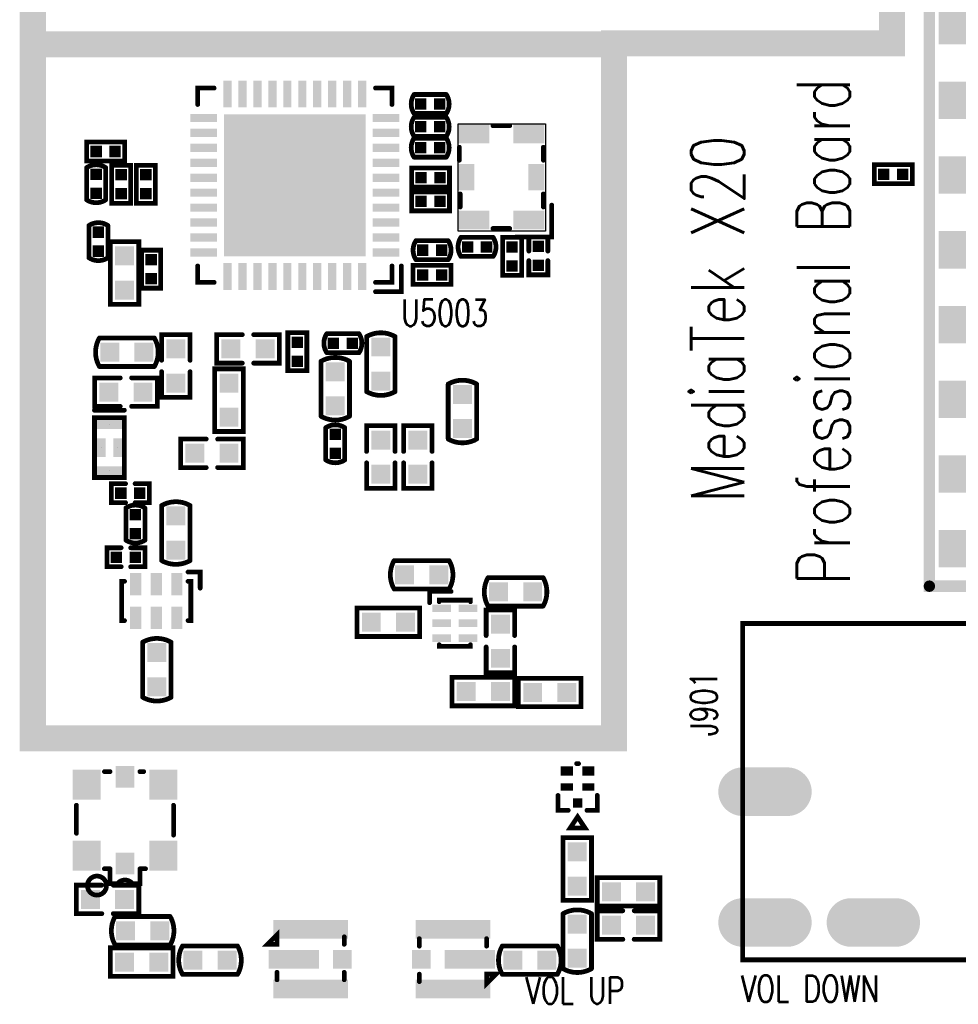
# Model space of a CAD drawing. Extents: x -1.9 to 62.2, y -5.8 to 85.1.
# Tile 3 of 13: x 22.1 to 47.3, y 7.8 to 34.2. Entities that reach past the tile are written whole.
import ezdxf

# ---------------------------------------------------------------- set-up
doc = ezdxf.new("R2010")
doc.units = 0
doc.linetypes.add('KEEPOUT_00001000$0', pattern=[2, 1, 1])
doc.layers.get('0').update_dxf_attribs({"linetype": 'CONTINUOUS'})
for name, color, linetype in [('2D_LINE_01', 96, 'CONTINUOUS'), ('DRIL_NPLTE_THRU_01', 3, 'CONTINUOUS'), ('DRIL_PLTE_THRU_01', 3, 'CONTINUOUS'), ('DRIL_SYMBOL', 254, 'CONTINUOUS'), ('KEEPOUT_01', 1, 'CONTINUOUS'), ('PADS_INNER', 96, 'CONTINUOUS'), ('PADS_TOP', 96, 'CONTINUOUS'), ('PART_TOP_2DLINE_00', 1, 'CONTINUOUS'), ('PART_TOP_2DLINE_01', 1, 'CONTINUOUS'), ('TEXT_26', 255, 'CONTINUOUS')]:
    doc.layers.add(name, color=color, linetype=linetype)
doc.styles.add('W0$1016', font='simplex', dxfattribs={"width": 0.75})
doc.styles.add('W0$1778', font='simplex', dxfattribs={"width": 0.75})

# ---------------------------------------------------------------- blocks, each defined once
blk = doc.blocks.new('SMOOTH_0$7')
at = {"const_width": 0.35}
blk.add_lwpolyline([(-0.175, 0, 1), (0.175, 0, 1)], format="xyb", close=True, dxfattribs=at)
blk = doc.blocks.new('DRAWING_142')
at = {"layer": '2D_LINE_01', "const_width": 0.7}
blk.add_lwpolyline([(0.73684, -1.5268), (0.73684, -70.2268), (16.29284, -70.2268), (16.29284, -51.6262), (23.73684, -51.6262), (23.73684, -1.5268), (0.89284, -1.5268)], dxfattribs=at)
at = {"layer": '2D_LINE_01'}
for p in [(16.29284, -51.6262), (23.73684, -51.6262), (0.73684, -70.2268), (16.29284, -70.2268)]:
    blk.add_blockref('SMOOTH_0$7', p, dxfattribs=at)
blk = doc.blocks.new('DRAWING_143')
at = {"layer": '2D_LINE_01', "const_width": 0.7}
blk.add_lwpolyline([(0, 0.03734), (-15.02534, 0.03734)], dxfattribs=at)
at = {"layer": '2D_LINE_01'}
for p in [(-15.02534, 0.03734), (0, 0.03734)]:
    blk.add_blockref('SMOOTH_0$7', p, dxfattribs=at)
blk = doc.blocks.new('KEEPOUT_1146')
at = {"layer": 'KEEPOUT_01', "linetype": 'KEEPOUT_00001000$0'}
blk.add_lwpolyline([(0, 0), (2.3368, 0), (2.3368, -2.8702), (0, -2.8702)], close=True, dxfattribs=at)
blk = doc.blocks.new('DRIL_HOLE_0')
blk.add_lwpolyline([(0, 0, 1), (0, 0, 1)], format="xyb", close=True)
blk = doc.blocks.new('PAD_0')
blk.add_lwpolyline([(0, 0, 1), (0, 0, 1)], format="xyb", close=True)
blk = doc.blocks.new('STK_TOP_94')
at = {"layer": 'DRIL_PLTE_THRU_01'}
blk.add_blockref('DRIL_HOLE_0', (0, 0), dxfattribs=at)
at = {"layer": 'PADS_INNER'}
blk.add_blockref('PAD_0', (0, 0), dxfattribs=at)
at = {"layer": 'PADS_TOP'}
blk.add_blockref('PAD_0', (0, 0), dxfattribs=at)
blk = doc.blocks.new('SYM_TOP_24')
blk.add_blockref('STK_TOP_94', (0, 0))
blk = doc.blocks.new('PART_TOP_163')
blk.add_blockref('SYM_TOP_24', (0, 0))
blk = doc.blocks.new('PART_TOP_164')
blk.add_blockref('SYM_TOP_24', (0, 0))
blk = doc.blocks.new('PART_TOP_165')
blk.add_blockref('SYM_TOP_24', (0, 0))
blk = doc.blocks.new('SMOOTH_0$127')
at = {"const_width": 0.0635}
blk.add_lwpolyline([(-0.03175, 0, 1), (0.03175, 0, 1)], format="xyb", close=True, dxfattribs=at)
blk = doc.blocks.new('PART_BODY_TOP_80')
at = {"layer": 'PART_TOP_2DLINE_01', "const_width": 0.127}
for points in [[(-0.127, 0.254), (-0.508, 0.254), (-0.508, -0.254), (-0.127, -0.254)], [(0.127, -0.254), (0.508, -0.254), (0.508, 0.254), (0.127, 0.254)]]:
    blk.add_lwpolyline(points, dxfattribs=at)
at = {"layer": 'PART_TOP_2DLINE_01'}
for p in [(-0.508, 0.254), (-0.127, 0.254), (0.127, 0.254), (0.508, 0.254), (-0.508, -0.254), (-0.127, -0.254), (0.127, -0.254), (0.508, -0.254)]:
    blk.add_blockref('SMOOTH_0$127', p, dxfattribs=at)
blk = doc.blocks.new('PAD_2')
at = {"const_width": 0.3048}
blk.add_lwpolyline([(-0.1524, 0), (0.1524, 0)], dxfattribs=at)
blk = doc.blocks.new('STK_TOP_41')
at = {"layer": 'DRIL_NPLTE_THRU_01'}
blk.add_blockref('DRIL_HOLE_0', (0, 0), dxfattribs=at)
at = {"layer": 'PADS_INNER'}
blk.add_blockref('PAD_0', (0, 0), dxfattribs=at)
at = {"layer": 'PADS_TOP'}
blk.add_blockref('PAD_2', (0, 0), dxfattribs=at)
blk = doc.blocks.new('SYM_TOP_33')
for name, p in [('PART_BODY_TOP_80', (0, 0)), ('STK_TOP_41', (-0.254, 0)), ('STK_TOP_41', (0.254, 0))]:
    blk.add_blockref(name, p)
blk = doc.blocks.new('PART_TOP_301')
blk.add_blockref('SYM_TOP_33', (0, 0))
blk = doc.blocks.new('PART_BODY_TOP_76')
at = {"layer": 'PART_TOP_2DLINE_01', "const_width": 0.127}
blk.add_lwpolyline([(0.8382, -0.381), (0.8382, 0.381), (-0.8382, 0.381), (-0.8382, -0.381)], close=True, dxfattribs=at)
at = {"layer": 'PART_TOP_2DLINE_01'}
for p in [(-0.8382, 0.381), (0.8382, 0.381), (-0.8382, -0.381), (0.8382, -0.381)]:
    blk.add_blockref('SMOOTH_0$127', p, dxfattribs=at)
blk = doc.blocks.new('PAD_7')
at = {"const_width": 0.508}
blk.add_lwpolyline([(-0.254, 0), (0.254, 0)], dxfattribs=at)
blk = doc.blocks.new('STK_TOP_33')
at = {"layer": 'DRIL_PLTE_THRU_01'}
blk.add_blockref('DRIL_HOLE_0', (0, 0), dxfattribs=at)
at = {"layer": 'PADS_INNER'}
blk.add_blockref('PAD_0', (0, 0), dxfattribs=at)
at = {"layer": 'PADS_TOP'}
blk.add_blockref('PAD_7', (0, 0), dxfattribs=at)
blk = doc.blocks.new('SYM_TOP_30')
for name, p in [('PART_BODY_TOP_76', (0, 0)), ('STK_TOP_33', (-0.4572, 0)), ('STK_TOP_33', (0.4572, 0))]:
    blk.add_blockref(name, p)
blk = doc.blocks.new('PART_TOP_348')
blk.add_blockref('SYM_TOP_30', (0, 0))
blk = doc.blocks.new('PART_TOP_349')
blk.add_blockref('SYM_TOP_30', (0, 0))
blk = doc.blocks.new('PART_TOP_350')
blk.add_blockref('SYM_TOP_30', (0, 0))
blk = doc.blocks.new('PART_TOP_351')
blk.add_blockref('SYM_TOP_30', (0, 0))
blk = doc.blocks.new('PART_TOP_352')
blk.add_blockref('SYM_TOP_30', (0, 0))
blk = doc.blocks.new('PART_TOP_353')
blk.add_blockref('SYM_TOP_30', (0, 0))
blk = doc.blocks.new('PART_TOP_355')
blk.add_blockref('SYM_TOP_30', (0, 0))
blk = doc.blocks.new('PART_TOP_356')
blk.add_blockref('SYM_TOP_30', (0, 0))
blk = doc.blocks.new('PART_BODY_TOP_88')
at = {"layer": 'PART_TOP_2DLINE_01', "const_width": 0.127}
blk.add_lwpolyline([(-0.7366, 0.381), (0.7366, 0.381, -0.2665467), (0.7366, -0.381), (-0.7366, -0.381, -0.2665467)], format="xyb", close=True, dxfattribs=at)
at = {"layer": 'PART_TOP_2DLINE_01'}
for p in [(-0.7366, 0.381), (0.7366, 0.381), (-0.7366, -0.381), (0.7366, -0.381)]:
    blk.add_blockref('SMOOTH_0$127', p, dxfattribs=at)
blk = doc.blocks.new('SYM_TOP_41')
for name, p in [('PART_BODY_TOP_88', (0, 0)), ('STK_TOP_33', (-0.4572, 0)), ('STK_TOP_33', (0.4572, 0))]:
    blk.add_blockref(name, p)
blk = doc.blocks.new('PART_TOP_357')
blk.add_blockref('SYM_TOP_41', (0, 0))
blk = doc.blocks.new('PART_BODY_TOP_4')
at = {"layer": 'PART_TOP_2DLINE_01', "const_width": 0.127}
blk.add_lwpolyline([(-0.4318, 0.254), (0.4318, 0.254, -0.3000144), (0.4318, -0.254), (-0.4318, -0.254, -0.3000144)], format="xyb", close=True, dxfattribs=at)
at = {"layer": 'PART_TOP_2DLINE_01'}
for p in [(-0.4318, 0.254), (0.4318, 0.254), (-0.4318, -0.254), (0.4318, -0.254)]:
    blk.add_blockref('SMOOTH_0$127', p, dxfattribs=at)
blk = doc.blocks.new('STK_TOP_46')
at = {"layer": 'DRIL_PLTE_THRU_01'}
blk.add_blockref('DRIL_HOLE_0', (0, 0), dxfattribs=at)
at = {"layer": 'PADS_INNER'}
blk.add_blockref('PAD_0', (0, 0), dxfattribs=at)
at = {"layer": 'PADS_TOP'}
blk.add_blockref('PAD_2', (0, 0), dxfattribs=at)
blk = doc.blocks.new('SYM_TOP_12')
for name, p in [('PART_BODY_TOP_4', (0, 0)), ('STK_TOP_46', (-0.254, 0)), ('STK_TOP_46', (0.254, 0))]:
    blk.add_blockref(name, p)
blk = doc.blocks.new('PART_TOP_358')
blk.add_blockref('SYM_TOP_12', (0, 0))
blk = doc.blocks.new('PART_BODY_TOP_93')
at = {"layer": 'PART_TOP_2DLINE_00', "const_width": 0.127}
blk.add_lwpolyline([(0.495, 1.75, 1), (1.005, 1.75, 1)], format="xyb", close=True, dxfattribs=at)
blk.add_lwpolyline([(-0.4, 1.3), (-0.4, 1.7), (-0.2, 1.7, 0.500217), (0.2, 1.7), (0.4, 1.7), (0.4, 1.3)], format="xyb", dxfattribs=at)
for points in [[(-0.55, 1.3), (-0.4, 1.3)], [(0.4, 1.3), (0.55, 1.3)], [(-1.3, 0.4), (-1.3, -0.4)], [(1.3, 0.35), (1.3, -0.4)], [(-0.5, -1.3), (-0.4, -1.3)], [(0.4, -1.3), (0.55, -1.3)]]:
    blk.add_lwpolyline(points, dxfattribs=at)
at = {"layer": 'PART_TOP_2DLINE_00'}
for p in [(-0.4, 1.7), (-0.2, 1.7), (0.2, 1.7), (0.4, 1.7), (-0.55, 1.3), (-0.4, 1.3), (-0.4, 1.3), (0.4, 1.3), (0.4, 1.3), (0.55, 1.3), (-1.3, 0.4), (1.3, 0.35), (-1.3, -0.4), (1.3, -0.4), (-0.5, -1.3), (-0.4, -1.3), (0.4, -1.3), (0.55, -1.3)]:
    blk.add_blockref('SMOOTH_0$127', p, dxfattribs=at)
blk = doc.blocks.new('PAD_17')
at = {"const_width": 0.5}
blk.add_lwpolyline([(-0.29, 0), (0.29, 0)], dxfattribs=at)
blk = doc.blocks.new('STK_TOP_246')
at = {"layer": 'DRIL_NPLTE_THRU_01'}
blk.add_blockref('DRIL_HOLE_0', (0, 0), dxfattribs=at)
at = {"layer": 'PADS_INNER'}
blk.add_blockref('PAD_0', (0, 0), dxfattribs=at)
at = {"layer": 'PADS_TOP', "rotation": 90}
blk.add_blockref('PAD_17', (0, 0), dxfattribs=at)
blk = doc.blocks.new('PAD_18')
at = {"const_width": 0.75}
blk.add_lwpolyline([(-0.4, 0), (0.4, 0)], dxfattribs=at)
blk = doc.blocks.new('STK_TOP_245')
at = {"layer": 'DRIL_NPLTE_THRU_01'}
blk.add_blockref('DRIL_HOLE_0', (0, 0), dxfattribs=at)
at = {"layer": 'PADS_INNER'}
blk.add_blockref('PAD_0', (0, 0), dxfattribs=at)
at = {"layer": 'PADS_TOP', "rotation": 90}
blk.add_blockref('PAD_18', (0, 0), dxfattribs=at)
blk = doc.blocks.new('SYM_TOP_46')
for name, p in [('PART_BODY_TOP_93', (0, 0)), ('STK_TOP_245', (-1.025, 0.95)), ('STK_TOP_246', (0, 1.16)), ('STK_TOP_245', (1.025, 0.95)), ('STK_TOP_245', (-1.025, -0.95)), ('STK_TOP_245', (1.025, -0.95)), ('STK_TOP_246', (0, -1.16))]:
    blk.add_blockref(name, p)
blk = doc.blocks.new('PART_TOP_379')
blk.add_blockref('SYM_TOP_46', (0, 0))
blk = doc.blocks.new('SMOOTH_0$3048')
at = {"const_width": 0.1524}
blk.add_lwpolyline([(-0.0762, 0, 1), (0.0762, 0, 1)], format="xyb", close=True, dxfattribs=at)
blk = doc.blocks.new('PART_BODY_TOP_94')
at = {"layer": 'PART_TOP_2DLINE_00', "const_width": 0.305}
blk.add_lwpolyline([(-8, 3.5), (8, 3.5), (8, -3.5), (-8, -3.5)], close=True, dxfattribs=at)
at = {"layer": 'PART_TOP_2DLINE_00'}
for p in [(-8, 3.5), (8, 3.5), (-8, -3.5), (8, -3.5)]:
    blk.add_blockref('SMOOTH_0$3048', p, dxfattribs=at)
blk = doc.blocks.new('PAD_19')
at = {"const_width": 1}
blk.add_lwpolyline([(-0.75, 0), (0.75, 0)], dxfattribs=at)
blk = doc.blocks.new('STK_TOP_451')
at = {"layer": 'DRIL_NPLTE_THRU_01'}
blk.add_blockref('DRIL_HOLE_0', (0, 0), dxfattribs=at)
at = {"layer": 'PADS_INNER'}
blk.add_blockref('PAD_0', (0, 0), dxfattribs=at)
at = {"layer": 'PADS_TOP', "rotation": 90}
blk.add_blockref('PAD_19', (0, 0), dxfattribs=at)
blk = doc.blocks.new('SYM_TOP_47')
for name, p in [('STK_TOP_451', (-7, 2.5)), ('STK_TOP_451', (-5, 2.5)), ('STK_TOP_451', (-3, 2.5)), ('STK_TOP_451', (-1, 2.5)), ('STK_TOP_451', (1, 2.5)), ('STK_TOP_451', (3, 2.5)), ('STK_TOP_451', (5, 2.5)), ('STK_TOP_451', (7, 2.5)), ('PART_BODY_TOP_94', (0, 0)), ('STK_TOP_451', (-7, -2.5)), ('STK_TOP_451', (-5, -2.5)), ('STK_TOP_451', (-3, -2.5)), ('STK_TOP_451', (-1, -2.5)), ('STK_TOP_451', (1, -2.5)), ('STK_TOP_451', (3, -2.5)), ('STK_TOP_451', (5, -2.5)), ('STK_TOP_451', (7, -2.5))]:
    blk.add_blockref(name, p)
blk = doc.blocks.new('PART_TOP_380')
blk.add_blockref('SYM_TOP_47', (0, 0))
blk = doc.blocks.new('PART_BODY_TOP_107')
at = {"layer": 'PART_TOP_2DLINE_00', "const_width": 0.127}
for points in [[(-0.85, 0.525), (-0.925, 0.525), (-0.925, -0.525), (-0.85, -0.525)], [(0.85, 0.525), (0.925, 0.525), (0.925, -0.525), (0.85, -0.525)], [(-1.175, -0.342), (-1.175, -0.775), (-0.85, -0.775)]]:
    blk.add_lwpolyline(points, dxfattribs=at)
at = {"layer": 'PART_TOP_2DLINE_00'}
for p in [(-0.925, 0.525), (-0.85, 0.525), (0.85, 0.525), (0.925, 0.525), (-1.175, -0.342), (-0.925, -0.525), (-0.85, -0.525), (0.85, -0.525), (0.925, -0.525), (-1.175, -0.775), (-0.85, -0.775)]:
    blk.add_blockref('SMOOTH_0$127', p, dxfattribs=at)
blk = doc.blocks.new('PAD_37')
at = {"const_width": 0.3}
blk.add_lwpolyline([(-0.3, 0), (0.3, 0)], dxfattribs=at)
blk = doc.blocks.new('STK_TOP_226')
at = {"layer": 'DRIL_NPLTE_THRU_01'}
blk.add_blockref('DRIL_HOLE_0', (0, 0), dxfattribs=at)
at = {"layer": 'PADS_INNER'}
blk.add_blockref('PAD_0', (0, 0), dxfattribs=at)
at = {"layer": 'PADS_TOP', "rotation": 90}
blk.add_blockref('PAD_37', (0, 0), dxfattribs=at)
blk = doc.blocks.new('SYM_TOP_60')
for name, p in [('STK_TOP_226', (-0.55, 0.45)), ('STK_TOP_226', (0, 0.45)), ('STK_TOP_226', (0.55, 0.45)), ('PART_BODY_TOP_107', (0, 0)), ('STK_TOP_226', (-0.55, -0.45)), ('STK_TOP_226', (0, -0.45)), ('STK_TOP_226', (0.55, -0.45))]:
    blk.add_blockref(name, p)
blk = doc.blocks.new('PART_TOP_402')
blk.add_blockref('SYM_TOP_60', (0, 0))
blk = doc.blocks.new('PART_BODY_TOP_110')
at = {"layer": 'PART_TOP_2DLINE_01', "const_width": 0.127}
for points in [[(-0.1524, 0.381), (-0.8382, 0.381), (-0.8382, -0.381), (-0.1524, -0.381)], [(0.1524, 0.381), (0.8382, 0.381), (0.8382, -0.381), (0.1524, -0.381)]]:
    blk.add_lwpolyline(points, dxfattribs=at)
at = {"layer": 'PART_TOP_2DLINE_01'}
for p in [(-0.8382, 0.381), (-0.1524, 0.381), (0.1524, 0.381), (0.8382, 0.381), (-0.8382, -0.381), (-0.1524, -0.381), (0.1524, -0.381), (0.8382, -0.381)]:
    blk.add_blockref('SMOOTH_0$127', p, dxfattribs=at)
blk = doc.blocks.new('SYM_TOP_63')
for name, p in [('PART_BODY_TOP_110', (0, 0)), ('STK_TOP_33', (-0.4572, 0)), ('STK_TOP_33', (0.4572, 0))]:
    blk.add_blockref(name, p)
blk = doc.blocks.new('PART_TOP_411')
blk.add_blockref('SYM_TOP_63', (0, 0))
blk = doc.blocks.new('PART_TOP_412')
blk.add_blockref('SYM_TOP_63', (0, 0))
blk = doc.blocks.new('PART_TOP_413')
blk.add_blockref('SYM_TOP_63', (0, 0))
blk = doc.blocks.new('PART_TOP_414')
blk.add_blockref('SYM_TOP_63', (0, 0))
blk = doc.blocks.new('PART_TOP_415')
blk.add_blockref('SYM_TOP_63', (0, 0))
blk = doc.blocks.new('PART_BODY_TOP_111')
at = {"layer": 'PART_TOP_2DLINE_01', "const_width": 0.127}
for points in [[(-0.127, 0.254), (-0.508, 0.254), (-0.508, -0.254), (-0.127, -0.254)], [(0.127, -0.254), (0.508, -0.254), (0.508, 0.254), (0.127, 0.254)]]:
    blk.add_lwpolyline(points, dxfattribs=at)
at = {"layer": 'PART_TOP_2DLINE_01'}
for p in [(-0.508, 0.254), (-0.127, 0.254), (0.127, 0.254), (0.508, 0.254), (-0.508, -0.254), (-0.127, -0.254), (0.127, -0.254), (0.508, -0.254)]:
    blk.add_blockref('SMOOTH_0$127', p, dxfattribs=at)
blk = doc.blocks.new('SYM_TOP_64')
for name, p in [('PART_BODY_TOP_111', (0, 0)), ('STK_TOP_41', (-0.254, 0)), ('STK_TOP_41', (0.254, 0))]:
    blk.add_blockref(name, p)
blk = doc.blocks.new('PART_TOP_416')
blk.add_blockref('SYM_TOP_64', (0, 0))
blk = doc.blocks.new('PART_TOP_417')
blk.add_blockref('SYM_TOP_64', (0, 0))
blk = doc.blocks.new('PART_TOP_418')
blk.add_blockref('SYM_TOP_63', (0, 0))
blk = doc.blocks.new('PART_TOP_419')
blk.add_blockref('SYM_TOP_63', (0, 0))
blk = doc.blocks.new('PART_TOP_474')
blk.add_blockref('SYM_TOP_41', (0, 0))
blk = doc.blocks.new('PART_TOP_475')
blk.add_blockref('SYM_TOP_41', (0, 0))
blk = doc.blocks.new('PART_TOP_476')
blk.add_blockref('SYM_TOP_41', (0, 0))
blk = doc.blocks.new('PART_TOP_477')
blk.add_blockref('SYM_TOP_41', (0, 0))
blk = doc.blocks.new('PART_TOP_479')
blk.add_blockref('SYM_TOP_41', (0, 0))
blk = doc.blocks.new('PART_TOP_480')
blk.add_blockref('SYM_TOP_41', (0, 0))
blk = doc.blocks.new('PART_TOP_481')
blk.add_blockref('SYM_TOP_41', (0, 0))
blk = doc.blocks.new('PART_TOP_482')
blk.add_blockref('SYM_TOP_41', (0, 0))
blk = doc.blocks.new('PART_TOP_483')
blk.add_blockref('SYM_TOP_41', (0, 0))
blk = doc.blocks.new('PART_BODY_TOP_127')
at = {"layer": 'PART_TOP_2DLINE_00', "const_width": 0.127}
for points in [[(-0.8, 1.1), (-0.45, 1.1)], [(0.8, 1.125), (0.45, 1.125)], [(-1.375, 0.225), (-1.375, -0.225)], [(1.375, 0.225), (1.375, -0.225)], [(-0.75, -1.35), (-1.6, -1.35), (-1.6, -0.4)], [(-0.8, -1.125), (-0.45, -1.125)], [(0.45, -1.125), (0.8, -1.125)]]:
    blk.add_lwpolyline(points, dxfattribs=at)
at = {"layer": 'PART_TOP_2DLINE_00'}
for p in [(-0.8, 1.1), (-0.45, 1.1), (0.45, 1.125), (0.8, 1.125), (-1.375, 0.225), (1.375, 0.225), (-1.375, -0.225), (1.375, -0.225), (-1.6, -0.4), (-1.6, -1.35), (-0.8, -1.125), (-0.75, -1.35), (-0.45, -1.125), (0.45, -1.125), (0.8, -1.125)]:
    blk.add_blockref('SMOOTH_0$127', p, dxfattribs=at)
blk = doc.blocks.new('PAD_43')
at = {"const_width": 0.5}
blk.add_lwpolyline([(-0.4125, 0), (0.4125, 0)], dxfattribs=at)
blk = doc.blocks.new('STK_TOP_261')
at = {"layer": 'DRIL_NPLTE_THRU_01'}
blk.add_blockref('DRIL_HOLE_0', (0, 0), dxfattribs=at)
at = {"layer": 'PADS_INNER'}
blk.add_blockref('PAD_0', (0, 0), dxfattribs=at)
at = {"layer": 'PADS_TOP', "rotation": 90}
blk.add_blockref('PAD_43', (0, 0), dxfattribs=at)
blk = doc.blocks.new('PAD_44')
at = {"const_width": 0.43}
blk.add_lwpolyline([(-0.35, 0), (0.35, 0)], dxfattribs=at)
blk = doc.blocks.new('STK_TOP_262')
at = {"layer": 'DRIL_NPLTE_THRU_01'}
blk.add_blockref('DRIL_HOLE_0', (0, 0), dxfattribs=at)
at = {"layer": 'PADS_INNER'}
blk.add_blockref('PAD_0', (0, 0), dxfattribs=at)
at = {"layer": 'PADS_TOP'}
blk.add_blockref('PAD_44', (0, 0), dxfattribs=at)
blk = doc.blocks.new('SYM_TOP_80')
for name, p in [('STK_TOP_261', (-1.15, 0.7375)), ('STK_TOP_261', (1.15, 0.7375)), ('PART_BODY_TOP_127', (0, 0)), ('STK_TOP_262', (0, 0.935)), ('STK_TOP_261', (-1.15, -0.7375)), ('STK_TOP_261', (1.15, -0.7375)), ('STK_TOP_262', (0, -0.935))]:
    blk.add_blockref(name, p)
blk = doc.blocks.new('PART_TOP_540')
blk.add_blockref('SYM_TOP_80', (0, 0))
blk = doc.blocks.new('PART_BODY_TOP_128')
at = {"layer": 'PART_TOP_2DLINE_00', "const_width": 0.127}
for points in [[(-2.16, 2.6), (-2.6, 2.6), (-2.6, 2.16)], [(2.6, 2.16), (2.6, 2.6), (2.16, 2.6)], [(-2.85, -2.16), (-2.85, -2.85), (-2.16, -2.85)], [(-2.6, -2.16), (-2.6, -2.6), (-2.16, -2.6)], [(2.16, -2.6), (2.6, -2.6), (2.6, -2.16)]]:
    blk.add_lwpolyline(points, dxfattribs=at)
at = {"layer": 'PART_TOP_2DLINE_00'}
for p in [(-2.6, 2.6), (-2.16, 2.6), (2.16, 2.6), (2.6, 2.6), (-2.6, 2.16), (2.6, 2.16), (-2.85, -2.16), (-2.6, -2.16), (2.6, -2.16), (-2.6, -2.6), (-2.16, -2.6), (2.16, -2.6), (2.6, -2.6), (-2.85, -2.85), (-2.16, -2.85)]:
    blk.add_blockref('SMOOTH_0$127', p, dxfattribs=at)
blk = doc.blocks.new('PAD_45')
at = {"const_width": 0.22}
blk.add_lwpolyline([(-0.36, 0), (0.36, 0)], dxfattribs=at)
blk = doc.blocks.new('STK_TOP_67')
at = {"layer": 'DRIL_NPLTE_THRU_01'}
blk.add_blockref('DRIL_HOLE_0', (0, 0), dxfattribs=at)
at = {"layer": 'PADS_INNER'}
blk.add_blockref('PAD_0', (0, 0), dxfattribs=at)
at = {"layer": 'PADS_TOP', "rotation": 90}
blk.add_blockref('PAD_45', (0, 0), dxfattribs=at)
blk = doc.blocks.new('STK_TOP_68')
at = {"layer": 'DRIL_NPLTE_THRU_01'}
blk.add_blockref('DRIL_HOLE_0', (0, 0), dxfattribs=at)
at = {"layer": 'PADS_INNER'}
blk.add_blockref('PAD_0', (0, 0), dxfattribs=at)
at = {"layer": 'PADS_TOP'}
blk.add_blockref('PAD_45', (0, 0), dxfattribs=at)
blk = doc.blocks.new('PAD_46')
at = {"const_width": 3.8}
blk.add_lwpolyline([(-1.9, 0), (1.9, 0)], dxfattribs=at)
blk = doc.blocks.new('STK_TOP_69')
at = {"layer": 'DRIL_NPLTE_THRU_01'}
blk.add_blockref('DRIL_HOLE_0', (0, 0), dxfattribs=at)
at = {"layer": 'PADS_INNER'}
blk.add_blockref('PAD_0', (0, 0), dxfattribs=at)
at = {"layer": 'PADS_TOP'}
blk.add_blockref('PAD_46', (0, 0), dxfattribs=at)
blk = doc.blocks.new('SYM_TOP_81')
for name, p in [('STK_TOP_67', (-1.8, 2.44)), ('STK_TOP_67', (-1.4, 2.44)), ('STK_TOP_67', (-1, 2.44)), ('STK_TOP_67', (-0.6, 2.44)), ('STK_TOP_67', (-0.2, 2.44)), ('STK_TOP_67', (0.2, 2.44)), ('STK_TOP_67', (0.6, 2.44)), ('STK_TOP_67', (1, 2.44)), ('STK_TOP_67', (1.4, 2.44)), ('STK_TOP_67', (1.8, 2.44)), ('PART_BODY_TOP_128', (0, 0)), ('STK_TOP_69', (0, 0)), ('STK_TOP_68', (-2.44, 1.8)), ('STK_TOP_68', (2.44, 1.8)), ('STK_TOP_68', (-2.44, 1.4)), ('STK_TOP_68', (2.44, 1.4)), ('STK_TOP_68', (-2.44, 1)), ('STK_TOP_68', (2.44, 1)), ('STK_TOP_68', (-2.44, 0.6)), ('STK_TOP_68', (2.44, 0.6)), ('STK_TOP_68', (-2.44, 0.2)), ('STK_TOP_68', (2.44, 0.2)), ('STK_TOP_68', (-2.44, -0.2)), ('STK_TOP_68', (2.44, -0.2)), ('STK_TOP_68', (-2.44, -0.6)), ('STK_TOP_68', (2.44, -0.6)), ('STK_TOP_68', (-2.44, -1)), ('STK_TOP_68', (2.44, -1)), ('STK_TOP_68', (-2.44, -1.4)), ('STK_TOP_68', (2.44, -1.4)), ('STK_TOP_68', (-2.44, -1.8)), ('STK_TOP_68', (2.44, -1.8)), ('STK_TOP_67', (-1.8, -2.44)), ('STK_TOP_67', (-1.4, -2.44)), ('STK_TOP_67', (-1, -2.44)), ('STK_TOP_67', (-0.6, -2.44)), ('STK_TOP_67', (-0.2, -2.44)), ('STK_TOP_67', (0.2, -2.44)), ('STK_TOP_67', (0.6, -2.44)), ('STK_TOP_67', (1, -2.44)), ('STK_TOP_67', (1.4, -2.44)), ('STK_TOP_67', (1.8, -2.44))]:
    blk.add_blockref(name, p)
blk = doc.blocks.new('PART_TOP_541')
blk.add_blockref('SYM_TOP_81', (0, 0))
blk = doc.blocks.new('PART_BODY_TOP_129')
at = {"layer": 'PART_TOP_2DLINE_00', "const_width": 0.127}
for points in [[(-0.225, 0.525), (-0.625, 0.525), (-0.625, 0.25)], [(-0.8, 0), (-1.1, 0.2), (-1.1, -0.2), (-0.8, 0)], [(0.625, 0.025), (0.625, -0.025)], [(-0.625, -0.25), (-0.625, -0.525), (-0.225, -0.525)]]:
    blk.add_lwpolyline(points, dxfattribs=at)
at = {"layer": 'PART_TOP_2DLINE_00'}
for p in [(-0.625, 0.525), (-0.225, 0.525), (-1.1, 0.2), (-0.625, 0.25), (-0.8, 0), (-0.8, 0), (0.625, 0.025), (0.625, -0.025), (-1.1, -0.2), (-0.625, -0.25), (-0.625, -0.525), (-0.225, -0.525)]:
    blk.add_blockref('SMOOTH_0$127', p, dxfattribs=at)
blk = doc.blocks.new('PAD_47')
at = {"const_width": 0.25}
blk.add_lwpolyline([(-0.125, 0), (0.125, 0)], dxfattribs=at)
blk = doc.blocks.new('STK_TOP_42')
at = {"layer": 'DRIL_NPLTE_THRU_01'}
blk.add_blockref('DRIL_HOLE_0', (0, 0), dxfattribs=at)
at = {"layer": 'PADS_INNER'}
blk.add_blockref('PAD_0', (0, 0), dxfattribs=at)
at = {"layer": 'PADS_TOP'}
blk.add_blockref('PAD_47', (0, 0), dxfattribs=at)
blk = doc.blocks.new('PAD_48')
at = {"const_width": 0.2}
blk.add_lwpolyline([(-0.1625, 0), (0.1625, 0)], dxfattribs=at)
blk = doc.blocks.new('STK_TOP_257')
at = {"layer": 'DRIL_NPLTE_THRU_01'}
blk.add_blockref('DRIL_HOLE_0', (0, 0), dxfattribs=at)
at = {"layer": 'PADS_INNER'}
blk.add_blockref('PAD_0', (0, 0), dxfattribs=at)
at = {"layer": 'PADS_TOP', "rotation": 90}
blk.add_blockref('PAD_48', (0, 0), dxfattribs=at)
blk = doc.blocks.new('PAD_49')
at = {"const_width": 0.25}
blk.add_lwpolyline([(-0.1625, 0), (0.1625, 0)], dxfattribs=at)
blk = doc.blocks.new('STK_TOP_256')
at = {"layer": 'DRIL_NPLTE_THRU_01'}
blk.add_blockref('DRIL_HOLE_0', (0, 0), dxfattribs=at)
at = {"layer": 'PADS_INNER'}
blk.add_blockref('PAD_0', (0, 0), dxfattribs=at)
at = {"layer": 'PADS_TOP', "rotation": 90}
blk.add_blockref('PAD_49', (0, 0), dxfattribs=at)
blk = doc.blocks.new('SYM_TOP_82')
for name, p in [('PART_BODY_TOP_129', (0, 0)), ('STK_TOP_257', (0, 0.2875)), ('STK_TOP_256', (0.425, 0.2875)), ('STK_TOP_42', (-0.425, 0)), ('STK_TOP_256', (0.425, -0.2875)), ('STK_TOP_257', (0, -0.2875))]:
    blk.add_blockref(name, p)
blk = doc.blocks.new('PART_TOP_542')
blk.add_blockref('SYM_TOP_82', (0, 0))
blk = doc.blocks.new('PART_BODY_TOP_130')
at = {"layer": 'PART_TOP_2DLINE_00', "const_width": 0.127}
for points in [[(-0.575, 0.4175), (-0.6175, 0.4175), (-0.6175, -0.4175), (-0.575, -0.4175)], [(0.575, 0.4175), (0.6175, 0.4175), (0.6175, -0.4175), (0.575, -0.4175)], [(-0.55, -0.675), (-0.85, -0.675), (-0.85, -0.1)]]:
    blk.add_lwpolyline(points, dxfattribs=at)
at = {"layer": 'PART_TOP_2DLINE_00'}
for p in [(-0.6175, 0.4175), (-0.575, 0.4175), (0.575, 0.4175), (0.6175, 0.4175), (-0.85, -0.1), (-0.6175, -0.4175), (-0.575, -0.4175), (0.575, -0.4175), (0.6175, -0.4175), (-0.85, -0.675), (-0.55, -0.675)]:
    blk.add_blockref('SMOOTH_0$127', p, dxfattribs=at)
blk = doc.blocks.new('PAD_50')
at = {"const_width": 0.2}
blk.add_lwpolyline([(-0.25, 0), (0.25, 0)], dxfattribs=at)
blk = doc.blocks.new('STK_TOP_268')
at = {"layer": 'DRIL_NPLTE_THRU_01'}
blk.add_blockref('DRIL_HOLE_0', (0, 0), dxfattribs=at)
at = {"layer": 'PADS_INNER'}
blk.add_blockref('PAD_0', (0, 0), dxfattribs=at)
at = {"layer": 'PADS_TOP', "rotation": 90}
blk.add_blockref('PAD_50', (0, 0), dxfattribs=at)
blk = doc.blocks.new('SYM_TOP_83')
for name, p in [('STK_TOP_268', (-0.4, 0.35)), ('STK_TOP_268', (0, 0.35)), ('STK_TOP_268', (0.4, 0.35)), ('PART_BODY_TOP_130', (0, 0)), ('STK_TOP_268', (-0.4, -0.35)), ('STK_TOP_268', (0, -0.35)), ('STK_TOP_268', (0.4, -0.35))]:
    blk.add_blockref(name, p)
blk = doc.blocks.new('PART_TOP_543')
blk.add_blockref('SYM_TOP_83', (0, 0))
blk = doc.blocks.new('PART_BODY_TOP_75')
at = {"layer": 'PART_TOP_2DLINE_01', "const_width": 0.127}
blk.add_lwpolyline([(-0.508, 0.254), (0.508, 0.254), (0.508, -0.254), (-0.508, -0.254)], close=True, dxfattribs=at)
at = {"layer": 'PART_TOP_2DLINE_01'}
for p in [(-0.508, 0.254), (0.508, 0.254), (-0.508, -0.254), (0.508, -0.254)]:
    blk.add_blockref('SMOOTH_0$127', p, dxfattribs=at)
blk = doc.blocks.new('SYM_TOP_29')
for name, p in [('PART_BODY_TOP_75', (0, 0)), ('STK_TOP_41', (-0.254, 0)), ('STK_TOP_41', (0.254, 0))]:
    blk.add_blockref(name, p)
blk = doc.blocks.new('PART_TOP_586')
blk.add_blockref('SYM_TOP_29', (0, 0))
blk = doc.blocks.new('PART_TOP_591')
blk.add_blockref('SYM_TOP_29', (0, 0))
blk = doc.blocks.new('PART_TOP_592')
blk.add_blockref('SYM_TOP_29', (0, 0))
blk = doc.blocks.new('PART_TOP_593')
blk.add_blockref('SYM_TOP_29', (0, 0))
blk = doc.blocks.new('PART_TOP_594')
blk.add_blockref('SYM_TOP_29', (0, 0))
blk = doc.blocks.new('PART_TOP_595')
blk.add_blockref('SYM_TOP_29', (0, 0))
blk = doc.blocks.new('PART_TOP_596')
blk.add_blockref('SYM_TOP_29', (0, 0))
blk = doc.blocks.new('PART_TOP_597')
blk.add_blockref('SYM_TOP_29', (0, 0))
blk = doc.blocks.new('PART_TOP_598')
blk.add_blockref('SYM_TOP_29', (0, 0))
blk = doc.blocks.new('PART_TOP_599')
blk.add_blockref('SYM_TOP_29', (0, 0))
blk = doc.blocks.new('PART_TOP_613')
blk.add_blockref('SYM_TOP_63', (0, 0))
blk = doc.blocks.new('PART_TOP_614')
blk.add_blockref('SYM_TOP_63', (0, 0))
blk = doc.blocks.new('PART_TOP_648')
blk.add_blockref('SYM_TOP_12', (0, 0))
blk = doc.blocks.new('PART_TOP_649')
blk.add_blockref('SYM_TOP_12', (0, 0))
blk = doc.blocks.new('PART_TOP_650')
blk.add_blockref('SYM_TOP_12', (0, 0))
blk = doc.blocks.new('PART_TOP_651')
blk.add_blockref('SYM_TOP_12', (0, 0))
blk = doc.blocks.new('PART_TOP_652')
blk.add_blockref('SYM_TOP_12', (0, 0))
blk = doc.blocks.new('PART_TOP_653')
blk.add_blockref('SYM_TOP_12', (0, 0))
blk = doc.blocks.new('PART_TOP_654')
blk.add_blockref('SYM_TOP_12', (0, 0))
blk = doc.blocks.new('PART_TOP_655')
blk.add_blockref('SYM_TOP_12', (0, 0))
blk = doc.blocks.new('PART_BODY_TOP_207')
at = {"layer": 'PART_TOP_2DLINE_00', "const_width": 0.127}
blk.add_lwpolyline([(4.5, 8.382), (4.5, 12.5), (-4.5, 12.5), (-4.5, 0), (4.5, 0), (4.5, 8.37)], dxfattribs=at)
at = {"layer": 'PART_TOP_2DLINE_00'}
for p in [(-4.5, 12.5), (4.5, 12.5), (4.5, 8.382), (4.5, 8.37), (-4.5, 0), (4.5, 0)]:
    blk.add_blockref('SMOOTH_0$127', p, dxfattribs=at)
blk = doc.blocks.new('DRIL_SYMBOL_1$5')
at = {"layer": 'DRIL_SYMBOL', "const_width": 0.0508}
for points in [[(0, -0.254), (0, 0.254)], [(-0.254, 0), (0.254, 0)]]:
    blk.add_lwpolyline(points, dxfattribs=at)
blk = doc.blocks.new('DRIL_HOLE_1$5')
at = {"const_width": 0.75}
blk.add_lwpolyline([(-0.375, 0, 1), (0.375, 0, 1)], format="xyb", close=True, dxfattribs=at)
blk.add_blockref('DRIL_SYMBOL_1$5', (0, 0))
blk = doc.blocks.new('PAD_20')
at = {"const_width": 0.75}
blk.add_lwpolyline([(0, -0.375, 1), (0, 0.375, 1)], format="xyb", close=True, dxfattribs=at)
blk = doc.blocks.new('STK_TOP_322')
at = {"layer": 'DRIL_NPLTE_THRU_01'}
blk.add_blockref('DRIL_HOLE_1$5', (0, 0), dxfattribs=at)
at = {"layer": 'PADS_INNER'}
blk.add_blockref('PAD_20', (0, 0), dxfattribs=at)
at = {"layer": 'PADS_TOP'}
blk.add_blockref('PAD_20', (0, 0), dxfattribs=at)
blk = doc.blocks.new('DRIL_SLOT_0003100078000000')
at = {"const_width": 0.4}
blk.add_lwpolyline([(0.2, -0.6), (0.2, 0.6, 1), (-0.2, 0.6), (-0.2, -0.6, 1)], format="xyb", close=True, dxfattribs=at)
blk = doc.blocks.new('PAD_54')
at = {"const_width": 0.65}
blk.add_lwpolyline([(-0.6, -0.325), (0.6, -0.325, 1), (0.6, 0.325), (-0.6, 0.325, 1)], format="xyb", close=True, dxfattribs=at)
blk = doc.blocks.new('STK_TOP_321')
at = {"layer": 'DRIL_PLTE_THRU_01'}
blk.add_blockref('DRIL_SLOT_0003100078000000', (0, 0), dxfattribs=at)
at = {"layer": 'PADS_INNER', "rotation": 90}
blk.add_blockref('PAD_54', (0, 0), dxfattribs=at)
at = {"layer": 'PADS_TOP', "rotation": 90}
blk.add_blockref('PAD_54', (0, 0), dxfattribs=at)
blk = doc.blocks.new('SYM_TOP_96')
for name, p in [('STK_TOP_321', (-3.5, 11.9)), ('STK_TOP_321', (0, 11.9)), ('PART_BODY_TOP_207', (0, 0)), ('STK_TOP_321', (-3.5, 9)), ('STK_TOP_322', (-2.5, 4)), ('STK_TOP_322', (1.5, 4))]:
    blk.add_blockref(name, p)
blk = doc.blocks.new('PART_TOP_688')
blk.add_blockref('SYM_TOP_96', (0, 0))
blk = doc.blocks.new('PART_BODY_TOP_208')
at = {"layer": 'PART_TOP_2DLINE_01', "const_width": 0.127}
blk.add_lwpolyline([(-1, 0.4), (-1, -0.4)], dxfattribs=at)
blk.add_lwpolyline([(-0.8, 0.4), (0.8, 0.4), (0.8, -0.4), (-0.8, -0.4)], close=True, dxfattribs=at)
at = {"layer": 'PART_TOP_2DLINE_01'}
for p in [(-1, 0.4), (-0.8, 0.4), (0.8, 0.4), (-1, -0.4), (-0.8, -0.4), (0.8, -0.4)]:
    blk.add_blockref('SMOOTH_0$127', p, dxfattribs=at)
blk = doc.blocks.new('PAD_9')
blk.add_lwpolyline([(0, 0), (0, 0)])
blk = doc.blocks.new('PAD_55')
at = {"const_width": 0.25}
blk.add_lwpolyline([(-0.35, 0), (0.35, 0)], dxfattribs=at)
blk = doc.blocks.new('STK_TOP_324')
at = {"layer": 'DRIL_NPLTE_THRU_01'}
blk.add_blockref('DRIL_HOLE_0', (0, 0), dxfattribs=at)
at = {"layer": 'PADS_INNER'}
blk.add_blockref('PAD_9', (0, 0), dxfattribs=at)
at = {"layer": 'PADS_TOP', "rotation": 90}
blk.add_blockref('PAD_55', (0, 0), dxfattribs=at)
blk = doc.blocks.new('PAD_56')
at = {"const_width": 0.25}
blk.add_lwpolyline([(-0.25, 0), (0.25, 0)], dxfattribs=at)
blk = doc.blocks.new('STK_TOP_323')
at = {"layer": 'DRIL_NPLTE_THRU_01'}
blk.add_blockref('DRIL_HOLE_0', (0, 0), dxfattribs=at)
at = {"layer": 'PADS_INNER'}
blk.add_blockref('PAD_9', (0, 0), dxfattribs=at)
at = {"layer": 'PADS_TOP'}
blk.add_blockref('PAD_56', (0, 0), dxfattribs=at)
blk = doc.blocks.new('SYM_TOP_97')
for name, p in [('PART_BODY_TOP_208', (0, 0)), ('STK_TOP_324', (-0.625, 0)), ('STK_TOP_323', (0, 0.225)), ('STK_TOP_324', (0.625, 0)), ('STK_TOP_323', (0, -0.225))]:
    blk.add_blockref(name, p)
blk = doc.blocks.new('PART_TOP_689')
blk.add_blockref('SYM_TOP_97', (0, 0))
blk = doc.blocks.new('PART_TOP_691')
blk.add_blockref('SYM_TOP_12', (0, 0))
blk = doc.blocks.new('PART_TOP_715')
blk.add_blockref('SYM_TOP_41', (0, 0))
blk = doc.blocks.new('PART_TOP_716')
blk.add_blockref('SYM_TOP_41', (0, 0))
blk = doc.blocks.new('PART_BODY_TOP_255')
at = {"layer": 'PART_TOP_2DLINE_00', "const_width": 0.127}
for points in [[(0.4, 0.9), (0.4, 1.15), (0.65, 0.9), (0.4, 0.9)], [(-0.35, 0.9), (-0.55, 0.9)], [(0.4, 0.9), (0.6, 0.9)], [(-0.55, -0.9), (-0.35, -0.9)], [(0.4, -0.9), (0.6, -0.9)]]:
    blk.add_lwpolyline(points, dxfattribs=at)
at = {"layer": 'PART_TOP_2DLINE_00'}
for p in [(0.4, 1.15), (-0.55, 0.9), (-0.35, 0.9), (0.4, 0.9), (0.4, 0.9), (0.4, 0.9), (0.6, 0.9), (0.65, 0.9), (-0.55, -0.9), (-0.35, -0.9), (0.4, -0.9), (0.6, -0.9)]:
    blk.add_blockref('SMOOTH_0$127', p, dxfattribs=at)
blk = doc.blocks.new('PAD_57')
at = {"const_width": 0.5}
blk.add_lwpolyline([(-0.675, 0), (0.675, 0)], dxfattribs=at)
blk = doc.blocks.new('STK_TOP_376')
at = {"layer": 'DRIL_NPLTE_THRU_01'}
blk.add_blockref('DRIL_HOLE_0', (0, 0), dxfattribs=at)
at = {"layer": 'PADS_INNER'}
blk.add_blockref('PAD_0', (0, 0), dxfattribs=at)
at = {"layer": 'PADS_TOP', "rotation": 90}
blk.add_blockref('PAD_57', (0, 0), dxfattribs=at)
blk = doc.blocks.new('PAD_58')
at = {"const_width": 0.5}
blk.add_lwpolyline([(-0.25, 0), (0.25, 0)], dxfattribs=at)
blk = doc.blocks.new('STK_TOP_377')
at = {"layer": 'DRIL_NPLTE_THRU_01'}
blk.add_blockref('DRIL_HOLE_0', (0, 0), dxfattribs=at)
at = {"layer": 'PADS_INNER'}
blk.add_blockref('PAD_0', (0, 0), dxfattribs=at)
at = {"layer": 'PADS_TOP'}
blk.add_blockref('PAD_58', (0, 0), dxfattribs=at)
blk = doc.blocks.new('PAD_28')
at = {"const_width": 0.5}
blk.add_lwpolyline([(-1, 0), (1, 0)], dxfattribs=at)
blk = doc.blocks.new('STK_TOP_356')
at = {"layer": 'DRIL_NPLTE_THRU_01'}
blk.add_blockref('DRIL_HOLE_0', (0, 0), dxfattribs=at)
at = {"layer": 'PADS_INNER'}
blk.add_blockref('PAD_0', (0, 0), dxfattribs=at)
at = {"layer": 'PADS_TOP', "rotation": 90}
blk.add_blockref('PAD_28', (0, 0), dxfattribs=at)
blk = doc.blocks.new('SYM_TOP_102')
for name, p in [('STK_TOP_376', (0, 0.45)), ('STK_TOP_356', (-0.8, 0)), ('PART_BODY_TOP_255', (0, 0)), ('STK_TOP_356', (0.8, 0)), ('STK_TOP_377', (0, -0.85))]:
    blk.add_blockref(name, p)
blk = doc.blocks.new('PART_TOP_719')
blk.add_blockref('SYM_TOP_102', (0, 0))
blk = doc.blocks.new('PART_TOP_720')
blk.add_blockref('SYM_TOP_102', (0, 0))

msp = doc.modelspace()

# ---------------------------------------------------------------- block references
for name, p in [('DRAWING_142', (21.76316, 85.1542)), ('DRAWING_143', (37.68134, 33.46266)), ('PART_TOP_163', (26.8224, 31.7246)), ('KEEPOUT_1146', (33.8836, 31.369)), ('PART_TOP_165', (26.6954, 31.2166)), ('PART_TOP_164', (27.3812, 31.1658)), ('PART_TOP_648', (33.1376, 30.734)), ('PART_TOP_599', (33.147, 29.9328)), ('PART_TOP_598', (33.147, 29.2978)), ('PART_TOP_650', (33.1884, 27.9908)), ('PART_TOP_649', (34.3916, 28.0786)), ('PART_TOP_597', (33.1884, 27.3304)), ('PART_TOP_357', (25.019, 25.2592)), ('PART_TOP_614', (28.2608, 25.3492)), ('PART_TOP_654', (30.8008, 25.5016)), ('PART_TOP_419', (24.9936, 24.1924)), ('PART_TOP_417', (25.1112, 21.4884)), ('PART_TOP_480', (32.909, 19.304)), ('PART_TOP_482', (35.4236, 18.8468)), ('PART_TOP_352', (32.02, 18.034)), ('PART_TOP_351', (36.338, 16.1544)), ('PART_TOP_716', (35.8046, 8.9916))]:
    msp.add_blockref(name, p)
for name, p, rotation in [('PART_TOP_380', (50, 27), 270), ('PART_TOP_541', (29.5148, 29.7296), 90), ('PART_TOP_691', (33.1376, 31.9024), 180), ('PART_TOP_653', (33.1376, 31.2928), 180), ('PART_TOP_540', (35.0426, 29.9466), 90), ('PART_TOP_596', (24.4508, 30.6324), 180), ('PART_TOP_651', (24.1968, 29.7688), 90), ('PART_TOP_592', (24.8666, 29.755), 270), ('PART_TOP_593', (25.527, 29.755), 270), ('PART_TOP_586', (45.5328, 30.0228), 180), ('PART_TOP_652', (24.257, 28.2194), 90), ('PART_TOP_349', (24.9588, 27.3812), 90), ('PART_TOP_591', (35.3314, 27.8246), 270), ('PART_TOP_301', (36.0332, 27.8384), 90), ('PART_TOP_594', (25.67, 27.4828), 90), ('PART_TOP_415', (26.3304, 24.892), 270), ('PART_TOP_595', (29.5816, 25.273), 90), ('PART_TOP_481', (31.8168, 24.9428), 90), ('PART_TOP_483', (30.5976, 24.2824), 90), ('PART_TOP_350', (27.7528, 23.9776), 90), ('PART_TOP_479', (34.0012, 23.6728), 90), ('PART_TOP_689', (24.5524, 22.7076), 270), ('PART_TOP_655', (30.5976, 22.8092), 90), ('PART_TOP_412', (31.8168, 22.4536), 90), ('PART_TOP_411', (32.8074, 22.4536), 90), ('PART_TOP_613', (27.2956, 22.5552), 180), ('PART_TOP_476', (26.3304, 20.4216), 90), ('PART_TOP_358', (25.2476, 20.6618), 90), ('PART_TOP_416', (24.9936, 19.7728), 180), ('PART_TOP_402', (25.8064, 18.6044), 180), ('PART_TOP_543', (33.798, 18.0086), 270), ('PART_TOP_413', (35.0172, 17.526), 90), ('PART_TOP_688', (53.99989, 13.5001), 90), ('PART_TOP_475', (25.8224, 16.764), 90), ('PART_TOP_353', (34.56, 16.1798), 180), ('PART_TOP_379', (24.9682, 12.737), 180), ('PART_TOP_542', (37.084, 13.626), 90), ('PART_TOP_355', (37.0746, 11.43), 270), ('PART_TOP_356', (38.4462, 10.8204), 180), ('PART_TOP_414', (24.5016, 10.6172), 180), ('PART_TOP_477', (37.0746, 9.4996), 90), ('PART_TOP_418', (38.4462, 9.9314), 180), ('PART_TOP_474', (25.4414, 9.779), 180), ('PART_TOP_719', (29.9372, 9.017), 90), ('PART_TOP_720', (33.7472, 9.017), 270), ('PART_TOP_348', (25.416, 8.9408), 180), ('PART_TOP_715', (27.2448, 8.9916), 180)]:
    msp.add_blockref(name, p, dxfattribs=dict(rotation=rotation))

# ---------------------------------------------------------------- texts
at = {"layer": 'TEXT_26', "width": 0.75}
for s, height, style, p in [(' Professional Board', 1.4224, 'W0$1778', (44.3738, 18.288)), ('MediaTek X20 ', 1.4224, 'W0$1778', (41.545, 21.2344)), ('J901', 0.7112, 'W0$1016', (40.8178, 14.986))]:
    msp.add_text(s, height=height, rotation=90, dxfattribs=dict(at, style=style)).set_placement(p)
at = {"layer": 'TEXT_26', "style": 'W0$1016', "width": 0.75}
for s, p in [('U5003', (32.3596, 25.9588)), ('VOL UP', (35.687, 7.8232)), ('VOL DOWN', (41.4528, 7.874))]:
    msp.add_text(s, height=0.7112, dxfattribs=at).set_placement(p)

doc.saveas('drawing.dxf')
